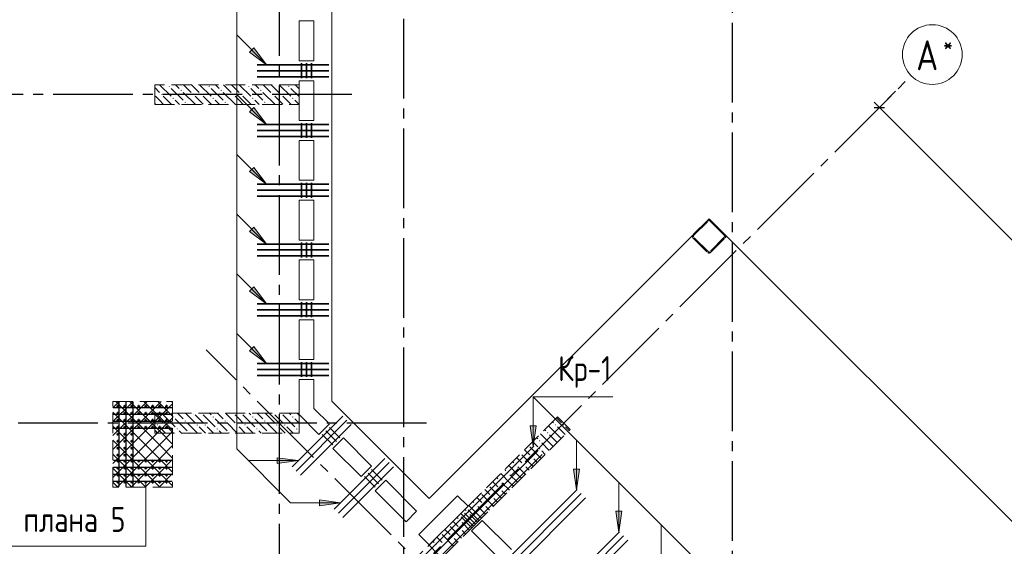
# Model space of a CAD drawing. Header units: millimetres. Extents: x 0 to 43617, y 0 to 59400.
# Tile 16 of 29: x 19218 to 29107, y 31195 to 36483. Entities that reach past the tile are written whole.
import ezdxf

# ---------------------------------------------------------------- set-up
doc = ezdxf.new("R2010")
doc.units = ezdxf.units.MM
doc.linetypes.add('______2', pattern=[270, 200, -70])
doc.linetypes.add('______5', pattern=[1100, 800, -100, 100, -100])
for name, color, linetype, lineweight in [('S1 Стержни арматуры фон', 7, 'Continuous', 25), ('Standard', 7, 'Continuous', 25), ('Вспомогательная арматура', 7, 'Continuous', 25), ('ЖБ Пилон', 180, 'Continuous', 25), ('Оси', 40, '______5', 18), ('Позиционная метка номер позиции', 7, 'Continuous', 13), ('Поперечная арматура', 7, 'Continuous', 25), ('Поперечное армирование AW фон', 7, 'Continuous', 25), ('Примечания', 7, 'Continuous', 25)]:
    doc.layers.add(name, color=color, linetype=linetype, lineweight=lineweight)
doc.layers.add('ЖБ Перекрытие верхний уровень', color=7, linetype='Continuous', lineweight=25, true_color=0xe0e0ff)
doc.layers.add('ЖБ Стена верхний уровень', color=7, linetype='Continuous', lineweight=25, true_color=0x006e00)
doc.styles.add('GOST 2.304-81', font='txt')
doc.styles.add('ISOCPEUR', font='txt')

msp = doc.modelspace()

# ---------------------------------------------------------------- hatches: boundary and pattern name
at = {"layer": 'ЖБ Пилон', "linetype": 'Continuous', "lineweight": 18, "transparency": 33554687}
for points in [[(20714.5, 35813.1), (20721, 35819.6), (20727.4, 35813.1), (20721, 35806.6)], [(21114.5, 35813.1), (21121, 35819.6), (21127.4, 35813.1), (21121, 35806.6)], [(21514.5, 35813.1), (21521, 35819.6), (21527.4, 35813.1), (21521, 35806.6)], [(21914.5, 35813.1), (21921, 35819.6), (21927.4, 35813.1), (21921, 35806.6)], [(20634.5, 35733.1), (20640.9, 35739.6), (20647.4, 35733.1), (20640.9, 35726.6)], [(20754.4, 35693.1), (20760.9, 35699.6), (20767.4, 35693.1), (20760.9, 35686.6)], [(20834.5, 35773.1), (20840.9, 35779.6), (20847.4, 35773.1), (20840.9, 35766.6)], [(20954.4, 35733.1), (20960.9, 35739.6), (20967.4, 35733.1), (20960.9, 35726.6)], [(21034.5, 35733.1), (21040.9, 35739.6), (21047.4, 35733.1), (21040.9, 35726.6)], [(21154.4, 35693.1), (21160.9, 35699.6), (21167.4, 35693.1), (21160.9, 35686.6)], [(21234.5, 35773.1), (21240.9, 35779.6), (21247.4, 35773.1), (21240.9, 35766.6)], [(21354.4, 35733.1), (21360.9, 35739.6), (21367.4, 35733.1), (21360.9, 35726.6)], [(21434.5, 35733.1), (21440.9, 35739.6), (21447.4, 35733.1), (21440.9, 35726.6)], [(21554.4, 35693.1), (21560.9, 35699.6), (21567.4, 35693.1), (21560.9, 35686.6)], [(21634.5, 35773.1), (21640.9, 35779.6), (21647.4, 35773.1), (21640.9, 35766.6)], [(21754.4, 35733.1), (21760.9, 35739.6), (21767.4, 35733.1), (21760.9, 35726.6)], [(21834.5, 35733.1), (21840.9, 35739.6), (21847.4, 35733.1), (21840.9, 35726.6)], [(21954.4, 35693.1), (21960.9, 35699.6), (21967.4, 35693.1), (21960.9, 35686.6)], [(20874.5, 35653.1), (20881, 35659.6), (20887.5, 35653.1), (20881, 35646.6)], [(21274.5, 35653.1), (21281, 35659.6), (21287.5, 35653.1), (21281, 35646.6)], [(21674.5, 35653.1), (21681, 35659.6), (21687.5, 35653.1), (21681, 35646.6)], [(20644.3, 32530), (20640.9, 32526.6), (20637.6, 32530)], [(20754.4, 32493.1), (20760.9, 32499.6), (20767.4, 32493.1), (20760.9, 32486.6)], [(20874.5, 32453.1), (20881, 32459.6), (20887.5, 32453.1), (20881, 32446.6)], [(20964.3, 32530), (20960.9, 32526.6), (20957.6, 32530)], [(21044.3, 32530), (21040.9, 32526.6), (21037.6, 32530)], [(21154.4, 32493.1), (21160.9, 32499.6), (21167.4, 32493.1), (21160.9, 32486.6)], [(21274.5, 32453.1), (21281, 32459.6), (21287.5, 32453.1), (21281, 32446.6)], [(21364.3, 32530), (21360.9, 32526.6), (21357.6, 32530)], [(21444.3, 32530), (21440.9, 32526.6), (21437.6, 32530)], [(21554.4, 32493.1), (21560.9, 32499.6), (21567.4, 32493.1), (21560.9, 32486.6)], [(21674.5, 32453.1), (21681, 32459.6), (21687.5, 32453.1), (21681, 32446.6)], [(21764.3, 32530), (21760.9, 32526.6), (21757.6, 32530)], [(21844.3, 32530), (21840.9, 32526.6), (21837.6, 32530)], [(21954.4, 32493.1), (21960.9, 32499.6), (21967.4, 32493.1), (21960.9, 32486.6)], [(20594.5, 32413.1), (20601, 32419.6), (20607.5, 32413.1), (20601, 32406.6)], [(20674.5, 32413.1), (20681, 32419.6), (20687.5, 32413.1), (20681, 32406.6)], [(20794.5, 32373.1), (20801, 32379.6), (20807.5, 32373.1), (20801, 32366.6)], [(20914.5, 32333.1), (20921, 32339.6), (20927.4, 32333.1), (20924.3, 32330), (20917.6, 32330)], [(20994.5, 32413.1), (21001, 32419.6), (21007.5, 32413.1), (21001, 32406.6)], [(21074.5, 32413.1), (21081, 32419.6), (21087.5, 32413.1), (21081, 32406.6)], [(21194.5, 32373.1), (21201, 32379.6), (21207.5, 32373.1), (21201, 32366.6)], [(21314.5, 32333.1), (21321, 32339.6), (21327.4, 32333.1), (21324.3, 32330), (21317.6, 32330)], [(21394.5, 32413.1), (21401, 32419.6), (21407.5, 32413.1), (21401, 32406.6)], [(21474.5, 32413.1), (21481, 32419.6), (21487.5, 32413.1), (21481, 32406.6)], [(21594.5, 32373.1), (21601, 32379.6), (21607.5, 32373.1), (21601, 32366.6)], [(21714.5, 32333.1), (21721, 32339.6), (21727.4, 32333.1), (21724.3, 32330), (21717.6, 32330)], [(21794.5, 32413.1), (21801, 32419.6), (21807.5, 32413.1), (21801, 32406.6)], [(21874.5, 32413.1), (21881, 32419.6), (21887.5, 32413.1), (21881, 32406.6)], [(21994.5, 32373.1), (22001, 32379.6), (22007.5, 32373.1), (22001, 32366.6)]]:
    msp.add_hatch(color=7, dxfattribs=at).paths.add_polyline_path(points, flags=16)
at = {"layer": 'ЖБ Стена верхний уровень', "linetype": 'Continuous', "lineweight": 18, "transparency": 33554687}
for points in [[(26197, 34415.7), (26201, 34419.6), (26207.5, 34413.1), (26203.5, 34409.2)], [(24514.5, 32333.1), (24521, 32339.6), (24527.4, 32333.1), (24521, 32326.6)], [(24594.5, 32413.1), (24601, 32419.6), (24607.5, 32413.1), (24601, 32406.6)], [(24674.5, 32413.1), (24681, 32419.6), (24687.5, 32413.1), (24681, 32406.6)], [(24434.5, 32253.1), (24440.9, 32259.6), (24447.4, 32253.1), (24440.9, 32246.6)], [(24434.5, 32173.1), (24440.9, 32179.6), (24447.4, 32173.1), (24440.9, 32166.6)], [(24354.4, 32093.1), (24360.9, 32099.6), (24367.4, 32093.1), (24360.9, 32086.6)], [(24194.5, 32013.1), (24201, 32019.6), (24207.5, 32013.1), (24201, 32006.6)], [(24274.5, 32013.1), (24281, 32019.6), (24287.5, 32013.1), (24281, 32006.6)], [(24034.5, 31853.1), (24040.9, 31859.6), (24047.4, 31853.1), (24040.9, 31846.6)], [(24114.5, 31933.1), (24121, 31939.6), (24127.4, 31933.1), (24121, 31926.6)], [(24034.5, 31773.1), (24040.9, 31779.6), (24047.4, 31773.1), (24040.9, 31766.6)], [(23954.4, 31693.1), (23960.9, 31699.6), (23967.4, 31693.1), (23960.9, 31686.6)], [(23794.5, 31613.1), (23801, 31619.6), (23807.5, 31613.1), (23801, 31606.6)], [(23874.5, 31613.1), (23881, 31619.6), (23887.5, 31613.1), (23881, 31606.6)], [(23634.5, 31453.1), (23640.9, 31459.6), (23647.4, 31453.1), (23640.9, 31446.6)], [(23714.5, 31533.1), (23721, 31539.6), (23727.4, 31533.1), (23721, 31526.6)], [(23634.5, 31373.1), (23640.9, 31379.6), (23647.4, 31373.1), (23640.9, 31366.6)], [(23554.4, 31293.1), (23560.9, 31299.6), (23567.4, 31293.1), (23560.9, 31286.6)], [(23394.5, 31213.1), (23401, 31219.6), (23407.5, 31213.1), (23401, 31206.6)], [(23474.5, 31213.1), (23481, 31219.6), (23487.5, 31213.1), (23481, 31206.6)]]:
    msp.add_hatch(color=7, dxfattribs=at).paths.add_polyline_path(points, flags=16)
at = {"layer": 'Позиционная метка номер позиции', "linetype": 'Continuous', "lineweight": 13, "transparency": 33554687}
for points in [[(21570.5, 36199.7), (21697.7, 36030), (21528, 36157.3)], [(21570.5, 35599.7), (21697.7, 35430), (21528, 35557.3)], [(21570.5, 34999.7), (21697.7, 34830), (21528, 34957.3)], [(21570.5, 34399.7), (21697.7, 34230), (21528, 34357.3)], [(21570.5, 33799.7), (21697.7, 33630), (21528, 33757.3)], [(21570.5, 33199.7), (21697.7, 33030), (21528, 33157.3)], [(21570.5, 33199.7), (21697.7, 33030), (21528, 33157.3)], [(24406.3, 32405.1), (24376.3, 32195.1), (24346.3, 32405.1)], [(21805.4, 32084.5), (22015.4, 32054.5), (21805.4, 32024.6)], [(24841.2, 31970.3), (24811.2, 31760.3), (24781.2, 31970.3)], [(22229.7, 31660.3), (22439.7, 31630.3), (22229.7, 31600.3)], [(22229.7, 31660.3), (22439.7, 31630.3), (22229.7, 31600.3)], [(25265.5, 31546), (25235.5, 31336), (25205.5, 31546)]]:
    msp.add_hatch(color=7, dxfattribs=at).paths.add_polyline_path(points, flags=16)

# ---------------------------------------------------------------- linework, layer by layer
at = {"layer": 'S1 Стержни арматуры фон', "color": 7, "linetype": 'Continuous', "lineweight": 35, "transparency": 33554687}
for p, q in [((22324, 36030), (21604, 36030)), ((22324, 35970), (21604, 35970)), ((22324, 35910), (21604, 35910)), ((22324, 35430), (21604, 35430)), ((22324, 35370), (21604, 35370)), ((22324, 35310), (21604, 35310)), ((22324, 34830), (21604, 34830)), ((22324, 34770), (21604, 34770)), ((22324, 34710), (21604, 34710)), ((22324, 34230), (21604, 34230)), ((22324, 34170), (21604, 34170)), ((22324, 34110), (21604, 34110)), ((22324, 33630), (21604, 33630)), ((22324, 33570), (21604, 33570)), ((22324, 33510), (21604, 33510)), ((22324, 33030), (21604, 33030)), ((22324, 32970), (21604, 32970)), ((22324, 32910), (21604, 32910)), ((22462.8, 32501.9), (21953.6, 31992.8)), ((22505.2, 32459.5), (21996.1, 31950.3)), ((22547.6, 32417), (22038.5, 31907.9)), ((23011.5, 30830.3), (24381.8, 32200.7)), ((23011.5, 30830.3), (24381.8, 32200.7)), ((23053.9, 30787.9), (24424.3, 32158.2)), ((23053.9, 30787.9), (24424.3, 32158.2)), ((22887, 32077.6), (22377.9, 31568.5)), ((23096.3, 30745.4), (24466.7, 32115.8)), ((23096.3, 30745.4), (24466.7, 32115.8)), ((22929.4, 32035.2), (22420.3, 31526.1)), ((22971.9, 31992.8), (22462.8, 31483.6)), ((23446.3, 30395.4), (24816.7, 31765.8)), ((23446.3, 30395.4), (24816.7, 31765.8)), ((23488.8, 30353), (24859.1, 31723.4)), ((23488.8, 30353), (24859.1, 31723.4)), ((23531.2, 30310.6), (24901.6, 31680.9)), ((23531.2, 30310.6), (24901.6, 31680.9)), ((23870.6, 29971.1), (25241, 31341.5)), ((23870.6, 29971.1), (25241, 31341.5)), ((23913, 29928.7), (25283.4, 31299.1)), ((23913, 29928.7), (25283.4, 31299.1)), ((23955.5, 29886.3), (25325.8, 31256.7)), ((23955.5, 29886.3), (25325.8, 31256.7))]:
    msp.add_line(p, q, dxfattribs=at)
at = {"layer": 'Standard', "color": 251, "linetype": 'Continuous', "lineweight": -3, "true_color": 0x656565, "transparency": 33554687}
for q in [(28015.4, 35763.5), (27940.8, 35688.9), (27764, 35512.1)]:
    msp.add_line((27852.4, 35600.5), q, dxfattribs=at)
at = {"layer": 'Standard', "color": 7, "linetype": 'Continuous', "lineweight": 13, "transparency": 33554687}
for q in [(27799.4, 35653.5), (30843.5, 32609.5)]:
    msp.add_line((27852.4, 35600.5), q, dxfattribs=at)
at = {"layer": 'Standard', "color": 7, "linetype": 'Continuous', "lineweight": 25, "transparency": 33554687}
msp.add_line((27799.4, 35600.5), (27905.4, 35600.5), dxfattribs=at)
at = {"layer": 'Вспомогательная арматура', "color": 7, "linetype": 'Continuous', "lineweight": 25, "transparency": 33554687}
for p, q in [((20214, 32645), (20214, 31795)), ((20284, 32645), (20284, 31795)), ((20354, 32645), (20354, 31795)), ((20159, 32590), (20749, 32590)), ((20159, 32520), (20749, 32520)), ((20159, 32450), (20749, 32450)), ((20159, 32380), (20749, 32380)), ((20159, 32060), (20749, 32060)), ((20159, 31990), (20749, 31990)), ((20159, 31920), (20749, 31920)), ((20159, 31850), (20749, 31850))]:
    msp.add_line(p, q, dxfattribs=at)
at = {"layer": 'ЖБ Перекрытие верхний уровень', "color": 7, "linetype": 'Continuous', "lineweight": 18, "transparency": 33554687}
for p, q in [((22354, 32653), (22354, 41910)), ((22024, 36470), (22174, 36470)), ((22024, 36070), (22024, 36470)), ((22174, 36470), (22174, 36070)), ((22174, 36070), (22024, 36070)), ((22024, 35470), (22024, 35870)), ((22024, 35870), (22174, 35870)), ((22174, 35870), (22174, 35470)), ((22174, 35470), (22024, 35470)), ((22024, 35270), (22174, 35270)), ((22024, 34870), (22024, 35270)), ((22174, 35270), (22174, 34870)), ((22174, 34870), (22024, 34870)), ((22024, 34270), (22024, 34670)), ((22024, 34670), (22174, 34670)), ((22174, 34670), (22174, 34270)), ((26142.4, 34484.4), (23332.5, 31674.5)), ((31636.6, 28990.2), (26142.4, 34484.4)), ((22174, 34270), (22024, 34270)), ((22024, 33670), (22024, 34070)), ((22024, 34070), (22174, 34070)), ((22174, 34070), (22174, 33670)), ((22174, 33670), (22024, 33670)), ((22024, 33470), (22174, 33470)), ((22024, 33070), (22024, 33470)), ((22174, 33470), (22174, 33070)), ((22174, 33070), (22024, 33070)), ((22024, 32516.4), (22024, 32870)), ((22024, 32870), (22174, 32870)), ((22174, 32870), (22174, 32578.5)), ((23332.5, 31674.5), (22354, 32653)), ((22174, 32578.5), (22328.4, 32424.1)), ((22222.3, 32318), (22024, 32516.4)), ((22328.4, 32424.1), (22222.3, 32318)), ((22363.8, 32176.6), (22469.8, 32282.7)), ((22469.8, 32282.7), (22752.7, 31999.8)), ((22646.6, 31893.8), (22363.8, 32176.6)), ((22752.7, 31999.8), (22646.6, 31893.8)), ((22788, 31752.3), (22894.1, 31858.4)), ((22894.1, 31858.4), (23205.2, 31547.3)), ((23099.2, 31441.2), (22788, 31752.3)), ((23544.6, 31632.1), (23615.3, 31702.8)), ((23615.3, 31702.8), (23721.4, 31596.8)), ((23205.2, 31547.3), (23099.2, 31441.2)), ((23226.4, 31313.9), (23544.6, 31632.1)), ((23721.4, 31596.8), (23615.3, 31490.7)), ((23615.3, 31490.7), (23332.5, 31207.9)), ((23756.8, 31349.3), (23862.8, 31455.3)), ((23862.8, 31455.3), (24156.3, 31161.9)), ((24050.2, 31055.8), (23756.8, 31349.3)), ((23332.5, 31207.9), (23226.4, 31313.9))]:
    msp.add_line(p, q, dxfattribs=at)
at = {"layer": 'ЖБ Пилон', "color": 253, "linetype": '______2', "lineweight": 13, "true_color": 0xa0a0a0, "transparency": 33554687}
for p, q in [((22024, 35830), (20574, 35830)), ((20574, 35830), (20574, 35630)), ((22024, 35630), (22024, 35830)), ((20574, 35630), (22024, 35630)), ((22024, 32530), (20574, 32530)), ((20574, 32530), (20574, 32330)), ((22024, 32330), (22024, 32530)), ((20574, 32330), (22024, 32330))]:
    msp.add_line(p, q, dxfattribs=at)
at = {"layer": 'ЖБ Пилон', "color": 9, "linetype": 'Continuous', "lineweight": 18, "true_color": 0xc7c7c7, "transparency": 33554687}
for p, q in [((20574, 35800.1), (20621, 35753.1)), ((20624.1, 35830), (20740.9, 35713.1)), ((20821, 35793.1), (20784.1, 35830)), ((20864.1, 35830), (20940.9, 35753.1)), ((20944.1, 35830), (21021, 35753.1)), ((21024.1, 35830), (21140.9, 35713.1)), ((21221, 35793.1), (21184.1, 35830)), ((21264.1, 35830), (21340.9, 35753.1)), ((21344.1, 35830), (21421, 35753.1)), ((21424.1, 35830), (21540.9, 35713.1)), ((21621, 35793.1), (21584.1, 35830)), ((21664.1, 35830), (21740.9, 35753.1)), ((21744.1, 35830), (21821, 35753.1)), ((21824.1, 35830), (21940.9, 35713.1)), ((22021, 35793.1), (21984.1, 35830)), ((20621, 35673.1), (20581, 35713.1)), ((20660.9, 35713.1), (20744.1, 35630)), ((20740.9, 35793.1), (20860.9, 35673.1)), ((20860.9, 35753.1), (20981, 35633.1)), ((21021, 35673.1), (20981, 35713.1)), ((21060.9, 35713.1), (21144.1, 35630)), ((21140.9, 35793.1), (21260.9, 35673.1)), ((21260.9, 35753.1), (21381, 35633.1)), ((21421, 35673.1), (21381, 35713.1)), ((21460.9, 35713.1), (21544.1, 35630)), ((21540.9, 35793.1), (21660.9, 35673.1)), ((21660.9, 35753.1), (21781, 35633.1)), ((21821, 35673.1), (21781, 35713.1)), ((21860.9, 35713.1), (21944.1, 35630)), ((21940.9, 35793.1), (22024, 35710.1)), ((20574, 35640.1), (20581, 35633.1)), ((20660.9, 35633.1), (20621, 35673.1)), ((20781, 35673.1), (20824.1, 35630)), ((20904.1, 35630), (20901, 35633.1)), ((21060.9, 35633.1), (21021, 35673.1)), ((21181, 35673.1), (21224.1, 35630)), ((21304.1, 35630), (21301, 35633.1)), ((21460.9, 35633.1), (21421, 35673.1)), ((21581, 35673.1), (21624.1, 35630)), ((21704.1, 35630), (21701, 35633.1)), ((21860.9, 35633.1), (21821, 35673.1)), ((21981, 35673.1), (22024, 35630.1)), ((20574, 32440.1), (20581, 32433.1)), ((20621, 32473.1), (20581, 32513.1)), ((20660.9, 32433.1), (20621, 32473.1)), ((20660.9, 32513.1), (20781, 32393.1)), ((20724.1, 32530), (20740.9, 32513.1)), ((20781, 32473.1), (20901, 32353.1)), ((20804.1, 32530), (20860.9, 32473.1)), ((20884.1, 32530), (20981, 32433.1)), ((21021, 32473.1), (20981, 32513.1)), ((21060.9, 32433.1), (21021, 32473.1)), ((21060.9, 32513.1), (21181, 32393.1)), ((21124.1, 32530), (21140.9, 32513.1)), ((21181, 32473.1), (21301, 32353.1)), ((21204.1, 32530), (21260.9, 32473.1)), ((21284.1, 32530), (21381, 32433.1)), ((21421, 32473.1), (21381, 32513.1)), ((21460.9, 32433.1), (21421, 32473.1)), ((21460.9, 32513.1), (21581, 32393.1)), ((21524.1, 32530), (21540.9, 32513.1)), ((21581, 32473.1), (21701, 32353.1)), ((21604.1, 32530), (21660.9, 32473.1)), ((21684.1, 32530), (21781, 32433.1)), ((21821, 32473.1), (21781, 32513.1)), ((21860.9, 32433.1), (21821, 32473.1)), ((21860.9, 32513.1), (21981, 32393.1)), ((21924.1, 32530), (21940.9, 32513.1)), ((21981, 32473.1), (22024, 32430.1)), ((22004.1, 32530), (22024, 32510.1)), ((20604.1, 32330), (20574, 32360.1)), ((20621, 32393.1), (20684.1, 32330)), ((20701, 32393.1), (20764.1, 32330)), ((20844.1, 32330), (20821, 32353.1)), ((21004.1, 32330), (20901, 32433.1)), ((21021, 32393.1), (21084.1, 32330)), ((21101, 32393.1), (21164.1, 32330)), ((21244.1, 32330), (21221, 32353.1)), ((21404.1, 32330), (21301, 32433.1)), ((21421, 32393.1), (21484.1, 32330)), ((21501, 32393.1), (21564.1, 32330)), ((21644.1, 32330), (21621, 32353.1)), ((21804.1, 32330), (21701, 32433.1)), ((21821, 32393.1), (21884.1, 32330)), ((21901, 32393.1), (21964.1, 32330)), ((22024, 32350.1), (22021, 32353.1))]:
    msp.add_line(p, q, dxfattribs=at)
at = {"layer": 'ЖБ Стена верхний уровень', "color": 251, "linetype": '______2', "lineweight": 13, "true_color": 0x656565, "transparency": 33554687}
for p, q in [((26128.3, 34470.3), (25979.8, 34321.8)), ((25986.8, 34314.7), (26135.3, 34463.2)), ((26130.9, 34472.5), (26128.3, 34470.3)), ((26133.9, 34474.3), (26130.9, 34472.5)), ((26137.2, 34475.5), (26133.9, 34474.3)), ((26135.3, 34463.2), (26136.7, 34464.4)), ((26136.7, 34464.4), (26138.2, 34465.2)), ((26140.7, 34476.1), (26137.2, 34475.5)), ((26138.2, 34465.2), (26139.8, 34465.8)), ((26139.8, 34465.8), (26141.5, 34466.1)), ((26144.1, 34476.1), (26140.7, 34476.1)), ((26141.5, 34466.1), (26143.3, 34466.1)), ((26143.3, 34466.1), (26145, 34465.8)), ((26147.6, 34475.5), (26144.1, 34476.1)), ((26145, 34465.8), (26146.6, 34465.2)), ((26146.6, 34465.2), (26148.1, 34464.4)), ((26150.9, 34474.3), (26147.6, 34475.5)), ((26148.1, 34464.4), (26149.5, 34463.2)), ((26149.5, 34463.2), (26298, 34314.7)), ((26153.9, 34472.5), (26150.9, 34474.3)), ((26156.5, 34470.3), (26153.9, 34472.5)), ((26305, 34321.8), (26156.5, 34470.3)), ((25975.8, 34316.1), (25974.6, 34312.9)), ((25977.5, 34319.2), (25975.8, 34316.1)), ((25979.8, 34321.8), (25977.5, 34319.2)), ((26307.3, 34319.2), (26305, 34321.8)), ((26309, 34316.1), (26307.3, 34319.2)), ((26310.2, 34312.9), (26309, 34316.1)), ((25974.6, 34312.9), (25974, 34309.4)), ((25974, 34309.4), (25974, 34305.9)), ((25974, 34305.9), (25974.6, 34302.5)), ((25974.6, 34302.5), (25975.8, 34299.2)), ((25975.8, 34299.2), (25977.5, 34296.2)), ((25977.5, 34296.2), (25979.8, 34293.5)), ((25979.8, 34293.5), (26128.3, 34145)), ((25984, 34308.5), (25984.3, 34310.3)), ((25984, 34306.8), (25984, 34308.5)), ((25984.3, 34305.1), (25984, 34306.8)), ((25984.3, 34310.3), (25984.9, 34311.9)), ((25984.9, 34303.4), (25984.3, 34305.1)), ((25984.9, 34311.9), (25985.7, 34313.4)), ((25985.7, 34301.9), (25984.9, 34303.4)), ((25985.7, 34313.4), (25986.8, 34314.7)), ((25986.8, 34300.6), (25985.7, 34301.9)), ((26135.3, 34152.1), (25986.8, 34300.6)), ((26298, 34300.6), (26149.5, 34152.1)), ((26156.5, 34145), (26305, 34293.5)), ((26298, 34314.7), (26299.1, 34313.4)), ((26299.1, 34301.9), (26298, 34300.6)), ((26299.1, 34313.4), (26300, 34311.9)), ((26300, 34303.4), (26299.1, 34301.9)), ((26300, 34311.9), (26300.6, 34310.3)), ((26300.6, 34305.1), (26300, 34303.4)), ((26300.6, 34310.3), (26300.9, 34308.5)), ((26300.9, 34306.8), (26300.6, 34305.1)), ((26300.9, 34308.5), (26300.9, 34306.8)), ((26305, 34293.5), (26307.3, 34296.2)), ((26307.3, 34296.2), (26309, 34299.2)), ((26309, 34299.2), (26310.2, 34302.5)), ((26310.8, 34309.4), (26310.2, 34312.9)), ((26310.2, 34302.5), (26310.8, 34305.9)), ((26310.8, 34305.9), (26310.8, 34309.4)), ((26128.3, 34145), (26130.9, 34142.8)), ((26130.9, 34142.8), (26133.9, 34141.1)), ((26133.9, 34141.1), (26137.2, 34139.9)), ((26136.7, 34151), (26135.3, 34152.1)), ((26138.2, 34150.1), (26136.7, 34151)), ((26137.2, 34139.9), (26140.7, 34139.3)), ((26139.8, 34149.5), (26138.2, 34150.1)), ((26141.5, 34149.2), (26139.8, 34149.5)), ((26140.7, 34139.3), (26144.1, 34139.3)), ((26143.3, 34149.2), (26141.5, 34149.2)), ((26145, 34149.5), (26143.3, 34149.2)), ((26144.1, 34139.3), (26147.6, 34139.9)), ((26146.6, 34150.1), (26145, 34149.5)), ((26148.1, 34151), (26146.6, 34150.1)), ((26147.6, 34139.9), (26150.9, 34141.1)), ((26149.5, 34152.1), (26148.1, 34151)), ((26150.9, 34141.1), (26153.9, 34142.8)), ((26153.9, 34142.8), (26156.5, 34145)), ((24619.4, 32494.8), (23650.7, 31526.1)), ((24746.7, 32367.5), (24619.4, 32494.8)), ((23778, 31398.8), (24746.7, 32367.5)), ((23650.7, 31526.1), (17435.2, 25310.6)), ((17562.5, 25183.3), (23778, 31398.8))]:
    msp.add_line(p, q, dxfattribs=at)
at = {"layer": 'ЖБ Стена верхний уровень', "color": 9, "linetype": 'Continuous', "lineweight": 18, "true_color": 0xc7c7c7, "transparency": 33554687}
for p, q in [((26103.1, 34431), (26101, 34433.1)), ((26138.4, 34475.7), (26181, 34433.1)), ((25976.6, 34317.5), (25984.2, 34309.9)), ((26023.1, 34351), (26021, 34353.1)), ((26056, 34398.1), (26063.1, 34391)), ((26221, 34393.1), (26301, 34313.1)), ((26225.7, 34228.4), (26232.8, 34221.3)), ((26265.7, 34268.4), (26272.8, 34261.3)), ((26185.7, 34188.4), (26192.8, 34181.3)), ((24569.4, 32444.7), (24581, 32433.1)), ((24621, 32473.1), (24609.4, 32484.7)), ((24660.9, 32433.1), (24621, 32473.1)), ((24489.4, 32364.7), (24501, 32353.1)), ((24621, 32313.1), (24529.4, 32404.7)), ((24621, 32393.1), (24696.6, 32317.4)), ((24701, 32393.1), (24736.6, 32357.4)), ((24381, 32233.1), (24369.4, 32244.7)), ((24409.4, 32284.7), (24421, 32273.1)), ((24540.9, 32233.1), (24449.4, 32324.7)), ((24540.9, 32313.1), (24616.6, 32237.4)), ((24621, 32313.1), (24656.6, 32277.4)), ((24289.4, 32164.7), (24340.9, 32113.1)), ((24340.9, 32193.1), (24456.6, 32077.4)), ((24421, 32193.1), (24381, 32233.1)), ((24460.9, 32233.1), (24536.6, 32157.4)), ((24460.9, 32153.1), (24496.6, 32117.4)), ((24540.9, 32233.1), (24576.6, 32197.4)), ((24169.4, 32044.7), (24181, 32033.1)), ((24221, 32073.1), (24209.4, 32084.7)), ((24260.9, 32033.1), (24221, 32073.1)), ((24260.9, 32113.1), (24376.6, 31997.4)), ((24381, 32073.1), (24416.6, 32037.4)), ((24089.4, 31964.7), (24101, 31953.1)), ((24221, 31913.1), (24129.4, 32004.7)), ((24221, 31993.1), (24296.6, 31917.4)), ((24301, 31993.1), (24336.6, 31957.4)), ((23981, 31833.1), (23969.4, 31844.7)), ((24009.4, 31884.7), (24021, 31873.1)), ((24140.9, 31833.1), (24049.4, 31924.7)), ((24140.9, 31913.1), (24216.6, 31837.4)), ((24221, 31913.1), (24256.6, 31877.4)), ((23889.4, 31764.7), (23940.9, 31713.1)), ((23940.9, 31793.1), (24056.6, 31677.4)), ((24021, 31793.1), (23981, 31833.1)), ((24060.9, 31833.1), (24136.6, 31757.4)), ((24060.9, 31753.1), (24096.6, 31717.4)), ((24140.9, 31833.1), (24176.6, 31797.4)), ((23821, 31673.1), (23809.4, 31684.7)), ((23860.9, 31633.1), (23821, 31673.1)), ((23860.9, 31713.1), (23976.6, 31597.4)), ((23981, 31673.1), (24016.6, 31637.4)), ((23689.4, 31564.7), (23701, 31553.1)), ((23821, 31513.1), (23729.4, 31604.7)), ((23769.4, 31644.7), (23781, 31633.1)), ((23821, 31593.1), (23896.6, 31517.4)), ((23901, 31593.1), (23936.6, 31557.4)), ((23609.4, 31484.7), (23621, 31473.1)), ((23740.9, 31433.1), (23649.4, 31524.7)), ((23740.9, 31513.1), (23816.6, 31437.5)), ((23821, 31513.1), (23856.6, 31477.5)), ((23489.4, 31364.7), (23540.9, 31313.1)), ((23540.9, 31393.1), (23656.6, 31277.4)), ((23581, 31433.1), (23569.4, 31444.7)), ((23621, 31393.1), (23581, 31433.1)), ((23660.9, 31433.1), (23736.6, 31357.4)), ((23660.9, 31353.1), (23696.6, 31317.4)), ((23740.9, 31433.1), (23776.6, 31397.4)), ((23421, 31273.1), (23409.4, 31284.7)), ((23460.9, 31233.1), (23421, 31273.1)), ((23460.9, 31313.1), (23576.6, 31197.4)), ((23581, 31273.1), (23616.6, 31237.4)), ((23421, 31113.1), (23329.4, 31204.7)), ((23369.4, 31244.7), (23381, 31233.1))]:
    msp.add_line(p, q, dxfattribs=at)
at = {"layer": 'Оси', "color": 8, "linetype": '______5', "lineweight": -3, "transparency": 33554687}
for p, q in [((21824, 57820), (21824, 7100)), ((23074, 50790), (23074, 7100)), ((26374, 50750), (26374, 7100)), ((9515.6, 17263.7), (28171.9, 35920)), ((22554, 35730), (4600, 35730)), ((29170.5, 25087.1), (21090.3, 33167.2)), ((23304, 32430), (4600, 32430))]:
    msp.add_line(p, q, dxfattribs=at)
at = {"layer": 'Оси', "color": 7, "linetype": 'Continuous', "lineweight": 13, "transparency": 33554687}
msp.add_circle((28384.1, 36132.2), 300, dxfattribs=at)
at = {"layer": 'Позиционная метка номер позиции', "color": 7, "linetype": 'Continuous', "lineweight": 13, "transparency": 33554687}
for p, q in [((21697.7, 36030), (21397.7, 36330)), ((21528, 36157.3), (21570.5, 36199.7)), ((21570.5, 36199.7), (21697.7, 36030)), ((21697.7, 36030), (21528, 36157.3)), ((21549.2, 36178.5), (21538.6, 36189.1)), ((21697.7, 36030), (21697.7, 36030)), ((21697.7, 36030), (21697.7, 36030)), ((21697.7, 36030), (21697.7, 36030)), ((21697.7, 35430), (21397.7, 35730)), ((21528, 35557.3), (21570.5, 35599.7)), ((21697.7, 35430), (21528, 35557.3)), ((21549.2, 35578.5), (21538.6, 35589.1)), ((21570.5, 35599.7), (21697.7, 35430)), ((21697.7, 35430), (21697.7, 35430)), ((21697.7, 35430), (21697.7, 35430)), ((21697.7, 35430), (21697.7, 35430)), ((21697.7, 34830), (21397.7, 35130)), ((21528, 34957.3), (21570.5, 34999.7)), ((21697.7, 34830), (21528, 34957.3)), ((21549.2, 34978.5), (21538.6, 34989.1)), ((21570.5, 34999.7), (21697.7, 34830)), ((21697.7, 34830), (21697.7, 34830)), ((21697.7, 34830), (21697.7, 34830)), ((21697.7, 34830), (21697.7, 34830)), ((21697.7, 34230), (21397.7, 34530)), ((21528, 34357.3), (21570.5, 34399.7)), ((21697.7, 34230), (21528, 34357.3)), ((21549.2, 34378.5), (21538.6, 34389.1)), ((21570.5, 34399.7), (21697.7, 34230)), ((21697.7, 34230), (21697.7, 34230)), ((21697.7, 34230), (21697.7, 34230)), ((21697.7, 34230), (21697.7, 34230)), ((21697.7, 33630), (21397.7, 33930)), ((21528, 33757.3), (21570.5, 33799.7)), ((21697.7, 33630), (21528, 33757.3)), ((21549.2, 33778.5), (21538.6, 33789.1)), ((21570.5, 33799.7), (21697.7, 33630)), ((21697.7, 33630), (21697.7, 33630)), ((21697.7, 33630), (21697.7, 33630)), ((21697.7, 33630), (21697.7, 33630)), ((21697.7, 33030), (21397.7, 33330)), ((21528, 33157.3), (21570.5, 33199.7)), ((21528, 33157.3), (21570.5, 33199.7)), ((21697.7, 33030), (21528, 33157.3)), ((21697.7, 33030), (21528, 33157.3)), ((21549.2, 33178.5), (21538.6, 33189.1)), ((21549.2, 33178.5), (21538.6, 33189.1)), ((21570.5, 33199.7), (21697.7, 33030)), ((21570.5, 33199.7), (21697.7, 33030)), ((21697.7, 33030), (21697.7, 33030)), ((21697.7, 33030), (21697.7, 33030)), ((21697.7, 33030), (21697.7, 33030)), ((21697.7, 33030), (21697.7, 33030)), ((21697.7, 33030), (21697.7, 33030)), ((21697.7, 33030), (21697.7, 33030)), ((24376.3, 32195.1), (24376.3, 32695.1)), ((24376.3, 32195.1), (24346.3, 32405.1)), ((24346.3, 32405.1), (24406.3, 32405.1)), ((24376.3, 32405.1), (24376.3, 32420.1)), ((24406.3, 32405.1), (24376.3, 32195.1)), ((24811.2, 31760.3), (24811.2, 32260.3)), ((24376.3, 32195.1), (24376.3, 32195.1)), ((24376.3, 32195.1), (24376.3, 32195.1)), ((24376.3, 32195.1), (24376.3, 32195.1)), ((22015.4, 32054.5), (21515.4, 32054.5)), ((21805.4, 32054.5), (21790.4, 32054.5)), ((21805.4, 32024.6), (21805.4, 32084.5)), ((21805.4, 32084.5), (22015.4, 32054.5)), ((22015.4, 32054.5), (21805.4, 32024.6)), ((22015.4, 32054.5), (22015.4, 32054.5)), ((22015.4, 32054.5), (22015.4, 32054.5)), ((22015.4, 32054.5), (22015.4, 32054.5)), ((24811.2, 31760.3), (24781.2, 31970.3)), ((24781.2, 31970.3), (24841.2, 31970.3)), ((24811.2, 31970.3), (24811.2, 31985.3)), ((24841.2, 31970.3), (24811.2, 31760.3)), ((24811.2, 31760.3), (24811.2, 31760.3)), ((24811.2, 31760.3), (24811.2, 31760.3)), ((24811.2, 31760.3), (24811.2, 31760.3)), ((25235.5, 31336), (25235.5, 31836)), ((22229.7, 31600.3), (22229.7, 31660.3)), ((22229.7, 31660.3), (22439.7, 31630.3)), ((22229.7, 31600.3), (22229.7, 31660.3)), ((22229.7, 31660.3), (22439.7, 31630.3)), ((22439.7, 31630.3), (21939.7, 31630.3)), ((22229.7, 31630.3), (22214.7, 31630.3)), ((22229.7, 31630.3), (22214.7, 31630.3)), ((22439.7, 31630.3), (22229.7, 31600.3)), ((22439.7, 31630.3), (22229.7, 31600.3)), ((22439.7, 31630.3), (22439.7, 31630.3)), ((22439.7, 31630.3), (22439.7, 31630.3)), ((22439.7, 31630.3), (22439.7, 31630.3)), ((22439.7, 31630.3), (22439.7, 31630.3)), ((22439.7, 31630.3), (22439.7, 31630.3)), ((22439.7, 31630.3), (22439.7, 31630.3)), ((25235.5, 31546), (25235.5, 31561)), ((25235.5, 31336), (25205.5, 31546)), ((25205.5, 31546), (25265.5, 31546)), ((25265.5, 31546), (25235.5, 31336)), ((25659.7, 30911.7), (25659.7, 31411.7)), ((25235.5, 31336), (25235.5, 31336)), ((25235.5, 31336), (25235.5, 31336)), ((25235.5, 31336), (25235.5, 31336))]:
    msp.add_line(p, q, dxfattribs=at)
for points in [[(21697.7, 33030), (21397.7, 33330), (21397.7, 41730), (20597.7, 41730)], [(22439.7, 31630.3), (21939.7, 31630.3), (21397.7, 32172.2), (21397.7, 41730), (20597.7, 41730)], [(29262.4, 27309), (29262.4, 27809), (24376.3, 32695.1), (25176.3, 32695.1)]]:
    msp.add_lwpolyline(points, dxfattribs=at)
at = {"layer": 'Поперечная арматура', "color": 7, "linetype": 'Continuous', "lineweight": 50, "transparency": 33554687}
for centre in [(20204, 32600), (20274, 32600), (20344, 32600), (20414, 32600), (20484, 32600), (20554, 32600), (20624, 32600), (20694, 32600), (20204, 32530), (20204, 32460), (20274, 32530), (20274, 32460), (20344, 32530), (20344, 32460), (20414, 32530), (20414, 32460), (20484, 32530), (20484, 32460), (20554, 32530), (20554, 32460), (20624, 32530), (20624, 32460), (20694, 32530), (20694, 32460), (20204, 32390), (20274, 32390), (20344, 32390), (20414, 32390), (20484, 32390), (20554, 32390), (20624, 32390), (20694, 32390), (20204, 32320), (20204, 32250), (20274, 32320), (20274, 32250), (20344, 32320), (20344, 32250), (20204, 32180), (20274, 32180), (20344, 32180), (20204, 32110), (20204, 32050), (20274, 32110), (20274, 32050), (20344, 32110), (20344, 32050), (20414, 32050), (20484, 32050), (20554, 32050), (20624, 32050), (20694, 32050), (20204, 31980), (20274, 31980), (20344, 31980), (20414, 31980), (20484, 31980), (20554, 31980), (20624, 31980), (20694, 31980), (20204, 31910), (20204, 31840), (20274, 31910), (20274, 31840), (20344, 31910), (20344, 31840), (20414, 31910), (20414, 31840), (20484, 31910), (20484, 31840), (20554, 31910), (20554, 31840), (20624, 31910), (20624, 31840), (20694, 31910), (20694, 31840)]:
    msp.add_circle(centre, 5, dxfattribs=at)
at = {"layer": 'Поперечное армирование AW фон', "color": 7, "linetype": 'Continuous', "lineweight": 35, "transparency": 33554687}
for p, q in [((22049, 36045), (22049, 35895)), ((22099, 36045), (22099, 35895)), ((22149, 36045), (22149, 35895)), ((22049, 35445), (22049, 35295)), ((22099, 35445), (22099, 35295)), ((22149, 35445), (22149, 35295)), ((22049, 34845), (22049, 34695)), ((22099, 34845), (22099, 34695)), ((22149, 34845), (22149, 34695)), ((22049, 34245), (22049, 34095)), ((22099, 34245), (22099, 34095)), ((22149, 34245), (22149, 34095)), ((22049, 33645), (22049, 33495)), ((22099, 33645), (22099, 33495)), ((22149, 33645), (22149, 33495)), ((22049, 33045), (22049, 32895)), ((22099, 33045), (22099, 32895)), ((22149, 33045), (22149, 32895)), ((22293, 32353.4), (22399.1, 32247.3)), ((22328.4, 32388.8), (22434.5, 32282.7)), ((22257.7, 32318), (22363.8, 32212)), ((22752.7, 31964.5), (22858.7, 31858.4)), ((22682, 31893.8), (22788, 31787.7)), ((22717.3, 31929.1), (22823.4, 31823.1)), ((23721.4, 31561.4), (23827.5, 31455.4)), ((23650.7, 31490.7), (23756.8, 31384.7)), ((23686, 31526.1), (23792.1, 31420))]:
    msp.add_line(p, q, dxfattribs=at)
at = {"layer": 'Примечания', "color": 7, "linetype": '______2', "lineweight": 13, "transparency": 33554687}
for p, q in [((20154, 31790), (20154, 32650)), ((20154, 32650), (20754, 32650)), ((20754, 32650), (20754, 31790)), ((20754, 31790), (20154, 31790))]:
    msp.add_line(p, q, dxfattribs=at)
at = {"layer": 'Примечания', "color": 252, "linetype": 'Continuous', "lineweight": 13, "true_color": 0x8f8f8f, "transparency": 33554687}
for p, q in [((20184.1, 32650), (20201, 32633.2)), ((20201, 32633.2), (20217.8, 32650)), ((20324.1, 32650), (20340.9, 32633.2)), ((20340.9, 32633.2), (20357.8, 32650)), ((20464.1, 32650), (20481, 32633.2)), ((20481, 32633.2), (20497.8, 32650)), ((20604.1, 32650), (20621, 32633.2)), ((20621, 32633.2), (20637.8, 32650)), ((20744.1, 32650), (20754, 32640.1)), ((20154, 32586.2), (20201, 32633.2)), ((20154, 32446.2), (20340.9, 32633.2)), ((20154, 32306.2), (20481, 32633.2)), ((20154, 32166.2), (20621, 32633.2)), ((20154, 32540.1), (20621, 32073.2)), ((20201, 32633.2), (20621, 32213.2)), ((20340.9, 32633.2), (20621, 32353.2)), ((20481, 32633.2), (20621, 32493.2)), ((20621, 32633.2), (20754, 32500.1)), ((20621, 32493.2), (20754, 32626.2)), ((20154, 32026.2), (20621, 32493.2)), ((20621, 32493.2), (20754, 32360.1)), ((20621, 32353.2), (20754, 32486.2)), ((20154, 32400.1), (20621, 31933.2)), ((20154, 31886.2), (20621, 32353.2)), ((20621, 32353.2), (20754, 32220.1)), ((20621, 32213.2), (20754, 32346.2)), ((20154, 32260.1), (20621, 31793.2)), ((20197.8, 31790), (20621, 32213.2)), ((20621, 32213.2), (20754, 32080.1)), ((20621, 32073.2), (20754, 32206.2)), ((20154, 32120.1), (20484.1, 31790)), ((20337.8, 31790), (20621, 32073.2)), ((20621, 32073.2), (20754, 31940.1)), ((20621, 31933.2), (20754, 32066.2)), ((20154, 31980.1), (20344.1, 31790)), ((20477.8, 31790), (20621, 31933.2)), ((20621, 31933.2), (20754, 31800.1)), ((20621, 31793.2), (20754, 31926.2)), ((20154, 31840.1), (20204.1, 31790)), ((20617.8, 31790), (20621, 31793.2)), ((20621, 31793.2), (20624.1, 31790))]:
    msp.add_line(p, q, dxfattribs=at)
at = {"layer": 'Примечания', "color": 7, "linetype": 'Continuous', "lineweight": 13, "transparency": 33554687}
msp.add_lwpolyline([(18236.8, 31195.9), (20484, 31195.9), (20484, 31840)], dxfattribs=at)

# ---------------------------------------------------------------- texts
at = {"layer": 'Standard', "color": 7, "linetype": 'Continuous', "lineweight": 25, "transparency": 33554687, "insert": (24626.3, 32786.8), "char_height": 250, "width": 675.671, "attachment_point": 7, "style": 'GOST 2.304-81'}
msp.add_mtext('Кр-1', dxfattribs=at)
at = {"layer": 'Оси', "color": 7, "linetype": 'Continuous', "lineweight": 25, "transparency": 33554687, "attachment_point": 7, "style": 'ISOCPEUR'}
for s, insert, char_height, width in [('\\W0.80;*', (28492.6, 36149.7), 180, 215.9), ('\\W0.82;А', (28222.6, 35974.7), 300, 392.649)]:
    msp.add_mtext(s, dxfattribs=dict(at, insert=insert, char_height=char_height, width=width))
at = {"layer": 'Примечания', "color": 251, "linetype": 'Continuous', "lineweight": 25, "true_color": 0x656565, "transparency": 33554687, "insert": (15867.2, 33867.6), "char_height": 250, "width": 2505.585, "attachment_point": 7, "style": 'GOST 2.304-81'}
msp.add_mtext('Плита\\~перекрытия', dxfattribs=at)
at = {"layer": 'Примечания', "color": 7, "linetype": 'Continuous', "lineweight": 25, "transparency": 33554687, "insert": (18236.8, 31287.6), "char_height": 250, "width": 2132.452, "attachment_point": 7, "style": 'GOST 2.304-81'}
msp.add_mtext('Деталь\\~плана\\~5', dxfattribs=at)

doc.saveas('drawing.dxf')
